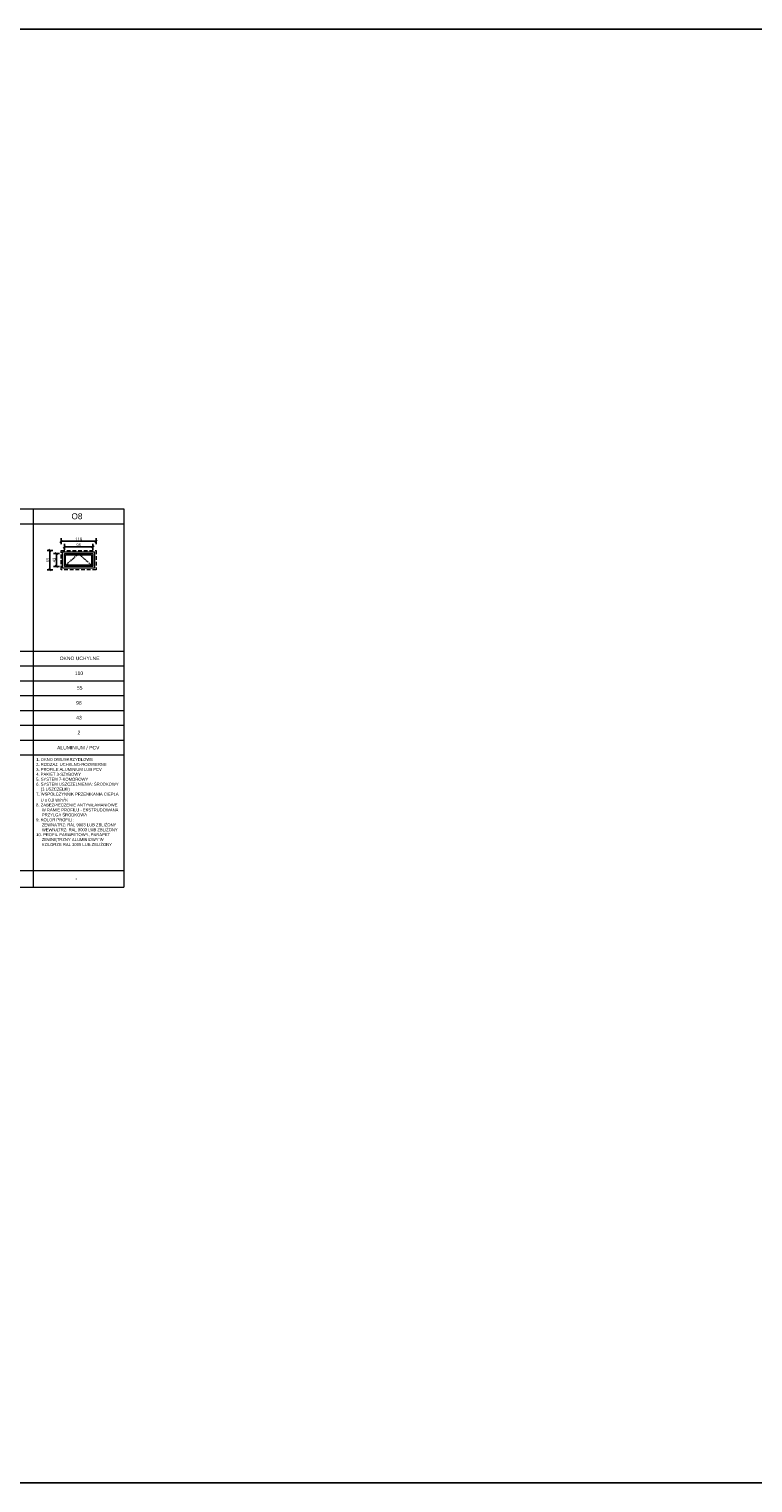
# Model space of a CAD drawing. Header units: millimetres. Extents: x -2720 to 125583, y -8970 to 34912.
# Tile 76 of 105: x 20543 to 22982, y 29587 to 34487. Entities that reach past the tile are written whole.
import ezdxf
from ezdxf.enums import TextEntityAlignment as Align

# ---------------------------------------------------------------- set-up
doc = ezdxf.new("R2010")
doc.units = ezdxf.units.MM
doc.linetypes.add('DASHED', pattern=[19.05, 12.7, -6.35])
doc.linetypes.add('HIDDEN', pattern=[1.905, 1.27, -0.635])
for name, color, linetype, lineweight in [('A - Opisy', 44, 'Continuous', 9), ('A_KONST_ISTNIEJĄCE', 83, 'Continuous', 25), ('A_WIDOK', 141, 'Continuous', 13), ('tabelka', 133, 'Continuous', 5)]:
    doc.layers.add(name, color=color, linetype=linetype, lineweight=lineweight)
doc.layers.add('A_WIDOK 2PLAN', color=7, linetype='Continuous', lineweight=9, true_color=0x666666)
doc.styles.add('ARIACE', font='arial.ttf')
doc.styles.get("Standard").update_dxf_attribs({"font": 'arial.ttf'})
doc.dimstyles.new('1 do 100', dxfattribs={"dimtxt": 10, "dimasz": 8, "dimexe": 10, "dimexo": 10, "dimgap": 2, "dimtad": 1, "dimdec": 0, "dimtxsty": 'Standard', "dimblk": 'OBLIQUE', "dimcen": 2.5, "dimadec": 0, "dimazin": 0, "dimtfac": 1, "dimtdec": 0, "dimtmove": 0, "dimatfit": 3, "dimldrblk": 'OBLIQUE', "dimfxl": 10, "dimfxlon": 1, "dimarcsym": 0})

# ---------------------------------------------------------------- blocks, each defined once
blk = doc.blocks.new('_Oblique')
at = {"color": 0, "linetype": 'ByBlock', "lineweight": -2}
blk.add_line((-0.5, -0.5), (0.5, 0.5), dxfattribs=at)
blk = doc.blocks.new('*D587')
at = {"layer": 'A_WIDOK', "color": 0, "linetype": 'ByBlock', "lineweight": -2, "transparency": 16777216}
for p, q in [((20623.7, 32730), (20603.7, 32730)), ((20613.7, 32665), (20613.7, 32730)), ((20623.7, 32665), (20603.7, 32665))]:
    blk.add_line(p, q, dxfattribs=at)
at = {"layer": 'Defpoints', "color": 0, "linetype": 'ByBlock', "transparency": 16777216}
for p in [(20613.7, 32730), (20651.2, 32730), (20651.2, 32665)]:
    blk.add_point(p, dxfattribs=at)
at = {"layer": 'A_WIDOK', "color": 0, "linetype": 'ByBlock', "lineweight": -2, "transparency": 16777216, "xscale": 8, "yscale": 8, "zscale": 8}
for p, rotation in [((20613.7, 32730), 90), ((20613.7, 32665), 270)]:
    blk.add_blockref('_Oblique', p, dxfattribs=dict(at, rotation=rotation))
at = {"layer": 'A_WIDOK', "color": 0, "linetype": 'ByBlock', "transparency": 16777216, "insert": (20606.6, 32697.5), "char_height": 10, "attachment_point": 5, "rotation": 90}
blk.add_mtext('65', dxfattribs=at)
blk = doc.blocks.new('*D588')
at = {"layer": 'A_WIDOK', "color": 0, "linetype": 'ByBlock', "lineweight": -2, "transparency": 16777216}
for p, q in [((20651.2, 32750.7), (20651.2, 32770.7)), ((20651.2, 32760.7), (20769.2, 32760.7)), ((20769.2, 32750.7), (20769.2, 32770.7))]:
    blk.add_line(p, q, dxfattribs=at)
at = {"layer": 'Defpoints', "color": 0, "linetype": 'ByBlock', "transparency": 16777216}
for p in [(20769.2, 32760.7), (20651.2, 32730), (20769.2, 32730)]:
    blk.add_point(p, dxfattribs=at)
at = {"layer": 'A_WIDOK', "color": 0, "linetype": 'ByBlock', "lineweight": -2, "transparency": 16777216, "xscale": 8, "yscale": 8, "zscale": 8, "rotation": 180}
blk.add_blockref('_Oblique', (20651.2, 32760.7), dxfattribs=at)
at = {"layer": 'A_WIDOK', "color": 0, "linetype": 'ByBlock', "lineweight": -2, "transparency": 16777216, "xscale": 8, "yscale": 8, "zscale": 8}
blk.add_blockref('_Oblique', (20769.2, 32760.7), dxfattribs=at)
at = {"layer": 'A_WIDOK', "color": 0, "linetype": 'ByBlock', "transparency": 16777216, "insert": (20710.2, 32767.8), "char_height": 10, "attachment_point": 5}
blk.add_mtext('118', dxfattribs=at)
blk = doc.blocks.new('*D589')
at = {"layer": 'A_WIDOK', "color": 0, "linetype": 'ByBlock', "lineweight": -2, "transparency": 16777216}
for p, q in [((20662.2, 32731.6), (20662.2, 32751.6)), ((20662.2, 32741.6), (20758.2, 32741.6)), ((20758.2, 32731.6), (20758.2, 32751.6))]:
    blk.add_line(p, q, dxfattribs=at)
at = {"layer": 'Defpoints', "color": 0, "linetype": 'ByBlock', "transparency": 16777216}
for p in [(20758.2, 32741.6), (20662.2, 32719), (20758.2, 32719)]:
    blk.add_point(p, dxfattribs=at)
at = {"layer": 'A_WIDOK', "color": 0, "linetype": 'ByBlock', "lineweight": -2, "transparency": 16777216, "xscale": 8, "yscale": 8, "zscale": 8, "rotation": 180}
blk.add_blockref('_Oblique', (20662.2, 32741.6), dxfattribs=at)
at = {"layer": 'A_WIDOK', "color": 0, "linetype": 'ByBlock', "lineweight": -2, "transparency": 16777216, "xscale": 8, "yscale": 8, "zscale": 8}
blk.add_blockref('_Oblique', (20758.2, 32741.6), dxfattribs=at)
at = {"layer": 'A_WIDOK', "color": 0, "linetype": 'ByBlock', "transparency": 16777216, "insert": (20710.2, 32748.7), "char_height": 10, "attachment_point": 5}
blk.add_mtext('96', dxfattribs=at)
blk = doc.blocks.new('*D590')
at = {"layer": 'A_WIDOK', "color": 0, "linetype": 'ByBlock', "lineweight": -2, "transparency": 16777216}
for p, q in [((20645.4, 32719), (20625.4, 32719)), ((20635.4, 32676), (20635.4, 32719)), ((20645.4, 32676), (20625.4, 32676))]:
    blk.add_line(p, q, dxfattribs=at)
at = {"layer": 'Defpoints', "color": 0, "linetype": 'ByBlock', "transparency": 16777216}
for p in [(20635.4, 32719), (20662.2, 32719), (20662.2, 32676)]:
    blk.add_point(p, dxfattribs=at)
at = {"layer": 'A_WIDOK', "color": 0, "linetype": 'ByBlock', "lineweight": -2, "transparency": 16777216, "xscale": 8, "yscale": 8, "zscale": 8}
for p, rotation in [((20635.4, 32719), 90), ((20635.4, 32676), 270)]:
    blk.add_blockref('_Oblique', p, dxfattribs=dict(at, rotation=rotation))
at = {"layer": 'A_WIDOK', "color": 0, "linetype": 'ByBlock', "transparency": 16777216, "insert": (20628.3, 32697.5), "char_height": 10, "attachment_point": 5, "rotation": 90}
blk.add_mtext('43', dxfattribs=at)

msp = doc.modelspace()

# ---------------------------------------------------------------- linework, layer by layer
at = {"layer": 'A_KONST_ISTNIEJĄCE', "ltscale": 2}
msp.add_lwpolyline([(16906.12, 34487.07), (34424.95, 34487.07), (34424.95, 29586.95), (16906.12, 29586.95)], close=True, dxfattribs=at)
at = {"layer": 'A_WIDOK', "ltscale": 2}
for points in [[(20764.16, 32670.02), (20656.16, 32670.02), (20656.16, 32725.02), (20764.16, 32725.02)], [(20758.16, 32676.02), (20662.16, 32676.02), (20662.16, 32719.02), (20758.16, 32719.02)], [(20754.16, 32680.02), (20666.16, 32680.02), (20666.16, 32715.02), (20754.16, 32715.02)]]:
    msp.add_lwpolyline(points, close=True, dxfattribs=at)
at = {"layer": 'A_WIDOK', "linetype": 'HIDDEN', "ltscale": 3}
msp.add_lwpolyline([(20662.16, 32676.02), (20710.16, 32719.02), (20758.16, 32676.02)], dxfattribs=at)
at = {"layer": 'A_WIDOK 2PLAN', "linetype": 'DASHED'}
msp.add_lwpolyline([(20769.16, 32665.02), (20651.16, 32665.02), (20651.16, 32730.02), (20769.16, 32730.02)], close=True, dxfattribs=at)
at = {"layer": 'tabelka'}
for p, q in [((18266.19, 32870.03), (20862.93, 32870.03)), ((20557.39, 32870.03), (20557.39, 31594.88)), ((20862.93, 32870.03), (20862.93, 31594.88)), ((18266.19, 32820.03), (20862.93, 32820.03)), ((18266.19, 32390.9), (20862.93, 32390.9)), ((18266.19, 32340.9), (20862.93, 32340.9)), ((18376.01, 32290.9), (20862.93, 32290.9)), ((18266.19, 32240.9), (20862.93, 32240.9)), ((18376.01, 32190.9), (20862.93, 32190.9)), ((18266.19, 32140.9), (20862.93, 32140.9)), ((18266.19, 32090.9), (20862.93, 32090.9)), ((18266.19, 32040.9), (20862.93, 32040.9)), ((18266.19, 31651.11), (20862.93, 31651.11)), ((18266.19, 31594.88), (20862.93, 31594.88))]:
    msp.add_line(p, q, dxfattribs=at)

# ---------------------------------------------------------------- texts
at = {"layer": 'A - Opisy', "style": 'ARIACE'}
msp.add_text('O8', height=20, dxfattribs=at).set_placement((20704.62, 32845.03), align=Align.MIDDLE_CENTER)
at = {"layer": 'A - Opisy'}
for s, p in [('OKNO UCHYLNE', (20713.53, 32366.16)), ('110', (20711.3, 32315.9)), ('55', (20713.86, 32266.33)), ('96', (20711.33, 32215.9)), ('43', (20711.33, 32166.33)), ('2', (20711.33, 32116.33))]:
    msp.add_text(s, height=12, dxfattribs=at).set_placement(p, align=Align.MIDDLE_CENTER)
for s, p in [('ALUMINIUM / PCV', (20637.67, 32059.04)), ('-', (20699.71, 31617.9))]:
    msp.add_text(s, height=12, dxfattribs=at).set_placement(p)
at = {"layer": 'A - Opisy', "insert": (20567, 32030.32), "char_height": 10, "width": 358.6807, "attachment_point": 1}
msp.add_mtext('\\A1;\\pxi-3,l3,t3;1. OKNO DWUSKRZYDŁOWE\\P2. RODZAJ: UCHYLNO-ROZWIERNE\\P3. PROFILE ALUMINIUM LUB PCV\\P4. PAKIET 3-SZYBOWY\\P5. SYSTEM 7-KOMOROWY\\P6. SYSTEM USZCZELNIENIA: ŚRODKOWY\\P    (3 USZCZELKI)\\P7. WSPÓŁCZYNNIK PRZENIKANIA CIEPŁA\\P    U ≤ 0,9 W/m{\\H0.7x;\\S2^ ;\\H1.4286x;K\\P\\pi0,l0;8. ZABEZPIECZENIE ANTYWŁAMANIOWE \\P\\pi-3,l3;     W RAMIE PROFILU - EKSTRUDOWANA \\P     PRZYLGA ŚRODKOWA\\P9. KOLOR PROFILI:\\P     ZEWNĄTRZ: RAL 9003 LUB ZBLIŻONY\\P     WEWNĄTRZ: RAL 9003 LUB ZBLIŻONY\\P10. PROFIL PARAPETOWY, PARAPET \\P     ZEWNĘTRZNY ALUMINIOWY W \\P     KOLORZE RAL \\A0;\\H0.99998x;3005\\A1;\\H1.00002x; LUB ZBLIŻONY}', dxfattribs=at)

# ---------------------------------------------------------------- dimensions: what is measured, and where the dimension line sits
at = {"layer": 'A_WIDOK', "linetype": 'ByBlock'}
for base, p1, p2, picture, middle in [((20613.69, 32730.02), (20651.16, 32665.02), (20651.16, 32730.02), '*D587', (20606.59, 32697.52)), ((20635.42, 32719.02), (20662.16, 32676.02), (20662.16, 32719.02), '*D590', (20628.31, 32697.52))]:
    dim = msp.add_linear_dim(base=base, p1=p1, p2=p2, angle=90, dimstyle='1 do 100', dxfattribs=at)
    dim.commit()
    dim.dimension.update_dxf_attribs({"geometry": picture, "text_midpoint": middle})
for base, p1, p2, picture, middle in [((20769.16, 32760.66), (20651.16, 32730.02), (20769.16, 32730.02), '*D588', (20710.16, 32767.76)), ((20758.16, 32741.62), (20662.16, 32719.02), (20758.16, 32719.02), '*D589', (20710.16, 32748.72))]:
    dim = msp.add_linear_dim(base=base, p1=p1, p2=p2, dimstyle='1 do 100', dxfattribs=at)
    dim.commit()
    dim.dimension.update_dxf_attribs({"geometry": picture, "text_midpoint": middle})

doc.saveas('drawing.dxf')
